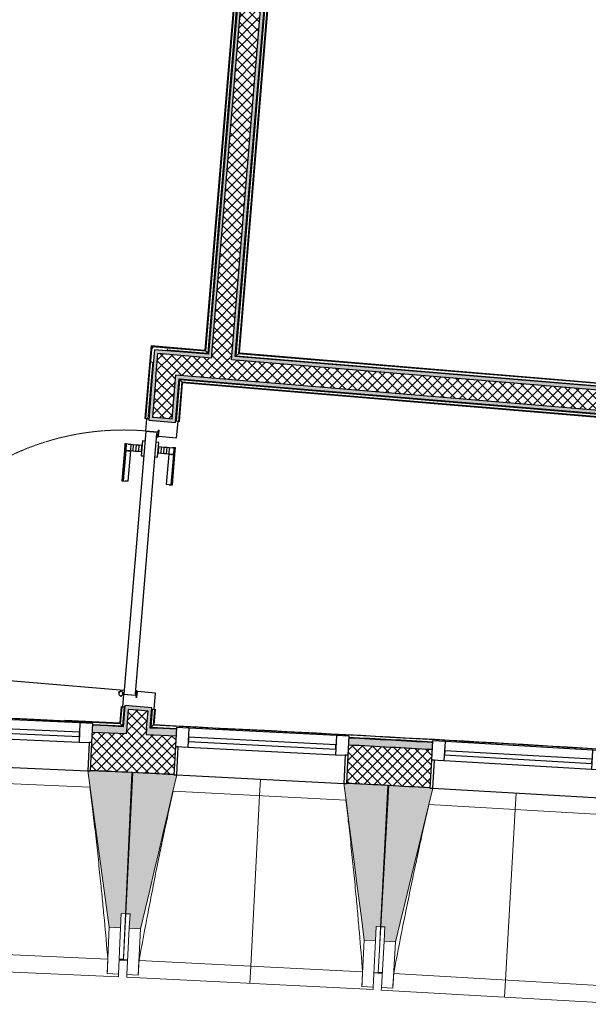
# Model space of a CAD drawing. Header units: millimetres. Extents: x -24070 to 30874, y -36590 to 4541.
# Tile 31 of 94: x -15457 to -13451, y -21488 to -18013. Entities that reach past the tile are written whole.
import ezdxf

# ---------------------------------------------------------------- set-up
doc = ezdxf.new("R2010")
doc.units = ezdxf.units.MM
doc.linetypes.add('Tiret', pattern=[2.5, 1.25, -1.25])
for name, color, linetype, lineweight in [('A-DOOR', 7, 'Continuous', 25), ('A-DOOR-FRAM', 7, 'Continuous', 25), ('A-FLOR-HRAL', 7, 'Continuous', 18), ('A-WALL', 7, 'Continuous', 25), ('A-WALL-PATT', 7, 'Continuous', 25), ('BATIEMENT', 7, 'Continuous', 18), ('BATIMENT', 7, 'Continuous', 25), ('ELEMENTS DETAILS', 7, 'Continuous', 18), ('EQP SPE', 7, 'Continuous', 18), ('FENETRES', 7, 'Continuous', 25), ('GEN', 7, 'Continuous', 18), ('SOLS', 7, 'Continuous', 25)]:
    doc.layers.add(name, color=color, linetype=linetype, lineweight=lineweight)
doc.layers.add('A-GLAZ', color=7, linetype='Continuous', lineweight=25, true_color=0x5c63b1)
pattern_1 = [(45, (0, 0), (-17.67767, 17.67767), []), (135, (0, 0), (-17.67767, -17.67767), [])]

# ---------------------------------------------------------------- blocks, each defined once
blk = doc.blocks.new('PRT_SIMPLE_HUI_58x68x48 - PRT_BOIS_1V_EI30_930x2040x40-552262-2021_015_1111_DCE_1_50_N0 FINI_PLB_GEN')
at = {"layer": 'ELEMENTS DETAILS', "lineweight": 25}
h = blk.add_hatch(color=256, dxfattribs=at)
h.paths.add_polyline_path([(-483.8, -9.7), (-489.6, -8), (-508.5, -8), (-508.5, -11.5), (-502, -11.5), (-502.1, -10.3), (-505.2, -10.3), (-505.2, -9.3), (-488.4, -9.4), (-485.1, -10.6)])
h.paths.add_polyline_path([(-483.8, -9.7), (-485.1, -11.7), (-496.1, -13.2), (-500.5, -13.6), (-500.5, -14.5), (-495.9, -14.5), (-483.8, -12.8), (-483.8, -10.5)])
h = blk.add_hatch(color=256, dxfattribs=at)
h.paths.add_polyline_path([(413.8, -9.7), (413.8, -12.8), (426.2, -14.5), (430.5, -14.1), (430.4, -13.2), (425.9, -13.2), (415.1, -11.7), (414.4, -10.7)])
h.paths.add_polyline_path([(438.5, -8), (418.5, -8), (413.8, -9.7), (415.1, -10.6), (418.7, -9.3), (435.2, -9.3), (435.2, -10.3), (432, -10.5), (432, -11.5), (438.5, -11.5), (438.5, -9)])
at = {"layer": 'A-DOOR'}
for p, q in [((-499.5, -14.5), (-499.5, -54.5)), ((426, -14.5), (-496, -14.5)), ((430.5, -54.5), (430.5, -14.5)), ((-499.5, -54.5), (430.5, -54.5)), ((417, -54.5), (417, -977.5))]:
    blk.add_line(p, q, dxfattribs=at)
at = {"layer": 'A-DOOR-FRAM'}
for p, q in [((-487, 56), (-545, 56)), ((-545, 56), (-545, 47.5)), ((-487, -8), (-487, 56)), ((475, 56), (417, 56)), ((417, 56), (417, -8)), ((475, 47.5), (475, 56)), ((-502, -56), (-502, -11.5)), ((-488.5, -8), (-487, -8)), ((417, -8), (418.5, -8)), ((432, -11.5), (432, -56)), ((-545, -47.5), (-545, -56)), ((-545, -56), (-502, -56)), ((432, -56), (475, -56)), ((475, -56), (475, -47.5))]:
    blk.add_line(p, q, dxfattribs=at)
at = {"layer": 'BATIMENT'}
for p, q in [((-427.1, 55), (-450.6, 55)), ((-450.6, 55), (-450.6, 54.5)), ((-450.6, 54.5), (-450.6, 50.4)), ((-427.1, 54.5), (-450.6, 54.5)), ((-450.6, 50.4), (-450.6, 43.3)), ((-427.1, 50.4), (-450.6, 50.4)), ((-450.6, 34), (-450.6, 43.3)), ((-319.6, 55), (-427.1, 55)), ((-427.1, 55), (-427.1, 54.5)), ((-427.1, 54.5), (-427.1, 55)), ((-427.1, 54.5), (-427.1, 50.4)), ((-319.6, 54.5), (-427.1, 54.5)), ((-427.1, 50.4), (-427.1, 54.5)), ((-427.1, 50.4), (-427.1, 43.3)), ((-319.6, 50.4), (-427.1, 50.4)), ((-427.1, 43.3), (-427.1, 50.4)), ((-427.1, 34), (-427.1, 43.3)), ((-427.1, 43.3), (-427.1, 34)), ((-319.6, 54.5), (-319.6, 55)), ((-319.6, 50.4), (-319.6, 54.5)), ((-319.6, 43.3), (-319.6, 50.4)), ((-319.6, 43.3), (-319.6, 34)), ((-450.6, 25.6), (-450.6, 34)), ((-427.1, 34), (-450.6, 34)), ((-450.6, 15.2), (-450.6, 25.6)), ((-427.1, 25.6), (-450.6, 25.6)), ((-450.6, 4.4), (-450.6, 15.2)), ((-427.1, 15.2), (-450.6, 15.2)), ((-450.6, -4), (-450.6, 4.4)), ((-450.6, 4.4), (-427.1, 4.4)), ((-427.1, 32.8), (-427.1, 34)), ((-319.6, 34), (-427.1, 34)), ((-427.1, 34), (-427.1, 25.6)), ((-427.1, 32.8), (-319.6, 32.8)), ((-427.1, 25.6), (-427.1, 15.2)), ((-427.1, 15.2), (-427.1, 4.4)), ((-427.1, 4.4), (-427.1, -4)), ((-319.6, 34), (-319.6, 32.8)), ((-465.6, -5.5), (-465.6, -14.5)), ((-413.4, -5.5), (-465.6, -5.5)), ((-450.6, -4), (-450.6, -5)), ((-450.6, -5), (-427.1, -5)), ((-427.1, -5), (-427.1, -4)), ((-413.4, -14.5), (-413.4, -5.5)), ((-465.6, -54.5), (-465.6, -63.5)), ((-465.6, -63.5), (-413.4, -63.5)), ((-427.1, -64), (-450.6, -64)), ((-450.6, -64), (-450.6, -65)), ((-450.6, -73.4), (-450.6, -65)), ((-427.1, -65), (-427.1, -64)), ((-427.1, -65), (-427.1, -73.4)), ((-413.4, -63.5), (-413.4, -54.5)), ((-450.6, -84.2), (-450.6, -73.4)), ((-427.1, -73.4), (-450.6, -73.4)), ((-450.6, -94.6), (-450.6, -84.2)), ((-450.6, -84.2), (-427.1, -84.2)), ((-450.6, -103), (-450.6, -94.6)), ((-450.6, -94.6), (-427.1, -94.6)), ((-450.6, -112.3), (-450.6, -103)), ((-450.6, -103), (-427.1, -103)), ((-427.1, -73.4), (-427.1, -84.2)), ((-427.1, -84.2), (-427.1, -94.6)), ((-427.1, -94.6), (-427.1, -103)), ((-427.1, -103), (-427.1, -101.8)), ((-319.6, -101.8), (-427.1, -101.8)), ((-427.1, -112.3), (-427.1, -103)), ((-427.1, -103), (-319.6, -103)), ((-427.1, -103), (-427.1, -112.3)), ((-319.6, -101.8), (-319.6, -103)), ((-319.6, -103), (-319.6, -112.3)), ((-450.6, -112.3), (-450.6, -119.4)), ((-450.6, -119.4), (-450.6, -123.5)), ((-450.6, -119.4), (-427.1, -119.4)), ((-450.6, -123.5), (-450.6, -124)), ((-450.6, -123.5), (-427.1, -123.5)), ((-450.6, -124), (-427.1, -124)), ((-427.1, -112.3), (-427.1, -119.4)), ((-427.1, -119.4), (-427.1, -112.3)), ((-427.1, -119.4), (-427.1, -123.5)), ((-427.1, -119.4), (-319.6, -119.4)), ((-427.1, -123.5), (-427.1, -119.4)), ((-427.1, -123.5), (-427.1, -124)), ((-427.1, -123.5), (-319.6, -123.5)), ((-427.1, -124), (-427.1, -123.5)), ((-427.1, -124), (-319.6, -124)), ((-319.6, -119.4), (-319.6, -112.3)), ((-319.6, -123.5), (-319.6, -119.4)), ((-319.6, -124), (-319.6, -123.5))]:
    blk.add_line(p, q, dxfattribs=at)
at = {"layer": 'BATIMENT', "color": 176, "linetype": 'Tiret', "lineweight": 18, "true_color": 0x000080}
blk.add_arc((428, -54.5), 930, 180, 269.3192, dxfattribs=at)
at = {"layer": 'BATIMENT'}
for radius, start, end in [(9.12, 155.8208, 180), (9.12, 180, 204.1792), (7.5, 360, 180), (7.5, 180, 360), (7.5, 180, 240), (7.5, 135, 165), (9.12, 111.9887, 120), (7.5, 60, 120), (7.5, 270, 0), (9.12, 60, 68.0113), (7.5, 0, 30), (9.12, 0, 24.1792), (9.12, 240, 247.3045)]:
    blk.add_arc((429, -65.5), radius, start, end, dxfattribs=at)
at = {"layer": 'ELEMENTS DETAILS'}
for p, q in [((-488.5, -8), (-508.5, -8)), ((-508.5, -8), (-508.5, -11.5)), ((-508.5, -11.5), (-502, -11.5)), ((-505.2, -10.3), (-505.2, -9.3)), ((-505.2, -9.3), (-488.7, -9.3)), ((-502, -10.3), (-505.2, -10.3)), ((-502, -11.5), (-502, -10.3)), ((-496.1, -13.2), (-500.5, -13.2)), ((-500.5, -13.2), (-500.5, -14.5)), ((-500.5, -14.5), (-496, -14.5)), ((-485.1, -11.7), (-496.1, -13.2)), ((-496, -14.5), (-483.8, -12.8)), ((-488.7, -9.3), (-485.1, -10.6)), ((-483.8, -9.7), (-488.5, -8)), ((-485.1, -10.6), (-485.1, -11.7)), ((-483.8, -12.8), (-483.8, -9.7)), ((418.5, -8), (413.8, -9.7)), ((413.8, -9.7), (413.8, -12.8)), ((413.8, -12.8), (426, -14.5)), ((415.1, -10.6), (418.7, -9.3)), ((415.1, -11.7), (415.1, -10.6)), ((426.1, -13.2), (415.1, -11.7)), ((438.5, -8), (418.5, -8)), ((418.7, -9.3), (435.2, -9.3)), ((426, -14.5), (430.5, -14.5)), ((430.5, -13.2), (426.1, -13.2)), ((430.5, -14.5), (430.5, -13.2)), ((435.2, -10.3), (432, -10.3)), ((432, -10.3), (432, -11.5)), ((432, -11.5), (438.5, -11.5)), ((435.2, -9.3), (435.2, -10.3)), ((438.5, -11.5), (438.5, -8))]:
    blk.add_line(p, q, dxfattribs=at)
at = {"layer": 'EQP SPE'}
for p, q in [((430.5, -54.5), (403.5, -54.5)), ((430.5, -40.5), (430.5, -54.5))]:
    blk.add_line(p, q, dxfattribs=at)
blk = doc.blocks.new('XXX_VIDE FENETRE - 590-389517-2021_015_1111_DCE_1_50_N0 FINI_PLB_GEN')
at = {"layer": 'A-GLAZ'}
for p, q in [((260.1, -120), (-260.1, -120)), ((-260.1, -120), (-260.1, -135)), ((-260.1, -135), (260.1, -135)), ((260.1, -135), (260.1, -120))]:
    blk.add_line(p, q, dxfattribs=at)
at = {"layer": 'FENETRES'}
for p, q in [((-305.1, 0), (-305.1, -100)), ((-295.1, 0), (-305.1, 0)), ((295.1, 0), (-295.1, 0)), ((-295.1, -100), (-295.1, 0)), ((305.1, 0), (295.1, 0)), ((295.1, 0), (295.1, -100)), ((305.1, -100), (305.1, 0)), ((-305.1, -100), (-295.1, -100)), ((-260.1, -100), (-305.1, -100)), ((-305.1, -100), (-305.1, -167.5)), ((-260.1, -167.5), (-260.1, -100)), ((260.1, -100), (-260.1, -100)), ((260.1, -100), (260.1, -167.5)), ((305.1, -100), (260.1, -100)), ((295.1, -100), (305.1, -100)), ((305.1, -167.5), (305.1, -100)), ((-305.1, -167.5), (-260.1, -167.5)), ((-260.1, -167.5), (260.1, -167.5)), ((260.1, -167.5), (305.1, -167.5))]:
    blk.add_line(p, q, dxfattribs=at)
blk = doc.blocks.new('Garde-corps - Garde-corps-505471-2021_015_1111_DCE_1_50_N0 FINI_PLB_GEN')
at = {"layer": 'A-FLOR-HRAL'}
for p, q in [((-14469.5, -15154.8), (-14803.3, -19179.3)), ((-14467.9, -15155), (-14801.8, -19181.1)), ((-14466.1, -15155.1), (-14800.2, -19182.9)), ((-14459, -15155.7), (-14793.7, -19190.6)), ((-14993.5, -19163.5), (-15014.9, -19421.1)), ((-14992, -19165.3), (-15013.3, -19421.3)), ((-14990.4, -19167.2), (-15011.5, -19421.4)), ((-14803.3, -19179.3), (-14993.5, -19163.5)), ((-14801.8, -19181.1), (-14992, -19165.3)), ((-14800.2, -19182.9), (-14990.4, -19167.2)), ((-14990.4, -19167.2), (-14987.7, -19170.5)), ((-14793.7, -19190.6), (-14938.1, -19178.6)), ((-14800.2, -19182.9), (-14793.7, -19190.6)), ((-14987.7, -19220.7), (-15004.4, -19422)), ((-15014.9, -19421.1), (-15013.3, -19421.3)), ((-15011.5, -19421.4), (-15013.3, -19421.3)), ((-15009.9, -19421.6), (-15011.5, -19421.4)), ((-15099.2, -20437.6), (-15103.9, -20494.4)), ((-15097.6, -20437.8), (-15102.4, -20496.1)), ((-15095.8, -20437.9), (-15100.8, -20497.9)), ((-15097.6, -20437.8), (-15099.2, -20437.6)), ((-15097.6, -20437.8), (-15095.8, -20437.9)), ((-15095.8, -20437.9), (-15094.2, -20438.1)), ((-15088.7, -20438.5), (-15094.3, -20505.3)), ((-15103.9, -20494.4), (-15339.8, -20488)), ((-15103.9, -20494.4), (-15297.2, -20485.4)), ((-15094.3, -20505.3), (-15199.4, -20500.4)), ((-15094.3, -20505.3), (-15199.5, -20502.5))]:
    blk.add_line(p, q, dxfattribs=at)
at = {"layer": 'A-FLOR-HRAL', "flags": 128}
blk.add_lwpolyline([(-15100.8, -20497.9), (-15097.6, -20501.6), (-15094.3, -20505.3)], dxfattribs=at)
at = {"layer": 'A-FLOR-HRAL'}
for radius, start, end in [(130446.8, 87.310169, 90.815427), (130448.6, 87.310907, 88.301428)]:
    blk.add_arc((-21222.6, -150801), radius, start, end, dxfattribs=at)
for points, knots in [([(-14993.5, -19163.5), (-14993.5, -19163.5), (-14993.5, -19163.5), (-14993.4, -19163.7), (-14993.3, -19163.8), (-14993.1, -19164), (-14993, -19164.2), (-14992.9, -19164.3), (-14992.7, -19164.4), (-14992.6, -19164.6), (-14992.5, -19164.7), (-14992.4, -19164.8), (-14992.3, -19165), (-14992.2, -19165.1), (-14992.1, -19165.2), (-14992, -19165.3)], [0.1, 0.1, 0.1, 0.1, 0.2, 0.3, 0.4, 0.475, 0.55, 0.6, 0.65, 0.7, 0.75, 0.8, 0.85, 0.9, 1, 1, 1, 1]), ([(-14803.3, -19179.3), (-14803.3, -19179.3), (-14803.3, -19179.3), (-14803.2, -19179.4), (-14803, -19179.6), (-14802.9, -19179.8), (-14802.7, -19179.9), (-14802.6, -19180.1), (-14802.5, -19180.2), (-14802.4, -19180.4), (-14802.3, -19180.5), (-14802.2, -19180.6), (-14802.1, -19180.7), (-14801.9, -19180.9), (-14801.8, -19181), (-14801.8, -19181.1)], [0.1, 0.1, 0.1, 0.1, 0.2, 0.3, 0.4, 0.475, 0.55, 0.6, 0.65, 0.7, 0.75, 0.8, 0.85, 0.9, 1, 1, 1, 1]), ([(-14793.7, -19190.6), (-14793.7, -19190.6), (-14793.6, -19190.7), (-14793.5, -19190.9), (-14793.3, -19191), (-14793.2, -19191.2), (-14793, -19191.4), (-14792.8, -19191.6), (-14792.6, -19191.9), (-14792.4, -19192.2), (-14792.2, -19192.4), (-14791.9, -19192.7), (-14791.5, -19193.2), (-14791.2, -19193.6), (-14790.9, -19193.9)], [0, 0, 0, 0, 0.166667, 0.25, 0.333333, 0.416667, 0.458333, 0.5, 0.583333, 0.666667, 0.708333, 0.75, 0.833333, 1, 1, 1, 1]), ([(-15103.9, -20494.4), (-15103.9, -20494.4), (-15103.9, -20494.4), (-15103.8, -20494.5), (-15103.7, -20494.6), (-15103.6, -20494.7), (-15103.5, -20494.8), (-15103.3, -20495), (-15103.2, -20495.2), (-15103, -20495.4), (-15102.8, -20495.6), (-15102.6, -20495.8), (-15102.5, -20496), (-15102.4, -20496.1)], [0.075, 0.075, 0.075, 0.075, 0.15, 0.2125, 0.275, 0.35, 0.425, 0.5, 0.6, 0.7, 0.775, 0.85, 1, 1, 1, 1]), ([(-15094.3, -20505.3), (-15094.3, -20505.3), (-15094.3, -20505.4), (-15094.2, -20505.4), (-15094.2, -20505.5), (-15094.1, -20505.6), (-15094, -20505.7), (-15093.9, -20505.8), (-15093.8, -20505.9), (-15093.7, -20506), (-15093.6, -20506.1), (-15093.5, -20506.2), (-15093.4, -20506.3), (-15093.3, -20506.4), (-15093.2, -20506.6), (-15093.1, -20506.7), (-15093, -20506.8), (-15092.8, -20507), (-15092.5, -20507.4), (-15092.1, -20507.9), (-15091.7, -20508.3), (-15091.5, -20508.5)], [0, 0, 0, 0, 0.071429, 0.107143, 0.142857, 0.214286, 0.25, 0.285714, 0.321429, 0.357143, 0.392857, 0.428571, 0.464286, 0.5, 0.535714, 0.571429, 0.607143, 0.642857, 0.714286, 0.857143, 1, 1, 1, 1])]:
    blk.add_open_spline(points, degree=3, knots=knots, dxfattribs=at)
blk = doc.blocks.new('Garde-corps - Garde-corps-505703-2021_015_1111_DCE_1_50_N0 FINI_PLB_GEN')
at = {"layer": 'A-FLOR-HRAL'}
for p, q in [((-14693, -19199), (-14358.4, -15164)), ((-14685.3, -19192.5), (-14351.3, -15164.6)), ((-14683.5, -19190.9), (-14349.5, -15164.8)), ((-14681.7, -19189.4), (-14347.9, -15164.9)), ((-14685.3, -19192.5), (-14693, -19199)), ((-11497, -19464.1), (-14693, -19199)), ((-11496.4, -19457), (-14685.3, -19192.5)), ((-11496.3, -19455.2), (-14683.5, -19190.9)), ((-11496.1, -19453.6), (-14681.7, -19189.4))]:
    blk.add_line(p, q, dxfattribs=at)
for points, knots in [([(-14693, -19199), (-14693, -19199), (-14693.1, -19199), (-14693.3, -19199.2), (-14693.5, -19199.3), (-14693.7, -19199.5), (-14693.8, -19199.7), (-14694, -19199.8), (-14694.3, -19200), (-14694.6, -19200.3), (-14694.8, -19200.5), (-14695.1, -19200.7), (-14695.6, -19201.1), (-14696, -19201.5), (-14696.3, -19201.7)], [0, 0, 0, 0, 0.166667, 0.25, 0.333333, 0.416667, 0.458333, 0.5, 0.583333, 0.666667, 0.708333, 0.75, 0.833333, 1, 1, 1, 1]), ([(-14681.7, -19189.4), (-14681.7, -19189.4), (-14681.7, -19189.4), (-14681.8, -19189.5), (-14682, -19189.6), (-14682.2, -19189.8), (-14682.3, -19189.9), (-14682.5, -19190.1), (-14682.6, -19190.2), (-14682.8, -19190.3), (-14682.9, -19190.4), (-14683, -19190.5), (-14683.1, -19190.6), (-14683.3, -19190.7), (-14683.4, -19190.8), (-14683.5, -19190.9)], [0.1, 0.1, 0.1, 0.1, 0.2, 0.3, 0.4, 0.475, 0.55, 0.6, 0.65, 0.7, 0.75, 0.8, 0.85, 0.9, 1, 1, 1, 1])]:
    blk.add_open_spline(points, degree=3, knots=knots, dxfattribs=at)
blk = doc.blocks.new('Garde-corps - Garde-corps-507164-2021_015_1111_DCE_1_50_N0 FINI_PLB_GEN')
at = {"layer": 'A-FLOR-HRAL'}
for p, q in [((-14903.8, -19430.4), (-14891.6, -19283.8)), ((-14891.6, -19283.8), (-11505.3, -19564.7)), ((-14885.1, -19291.5), (-14891.6, -19283.8)), ((-14896.7, -19430.9), (-14885.1, -19291.5)), ((-14894.9, -19431.1), (-14883.5, -19293.4)), ((-14893.3, -19431.2), (-14882, -19295.2)), ((-14885.1, -19291.5), (-11505.9, -19571.8)), ((-14883.5, -19293.4), (-11506.1, -19573.5)), ((-14882, -19295.2), (-11506.2, -19575.2)), ((-14896.7, -19430.9), (-14898.3, -19430.8)), ((-14894.9, -19431.1), (-14896.7, -19430.9)), ((-14894.9, -19431.1), (-14893.3, -19431.2)), ((-11506.2, -19575.2), (-11506.1, -19573.5)), ((-11505.9, -19571.8), (-11506.1, -19573.5)), ((-11505.8, -19570.2), (-11505.9, -19571.8))]:
    blk.add_line(p, q, dxfattribs=at)
for points, knots in [([(-14891.6, -19283.8), (-14891.6, -19283.8), (-14891.7, -19283.8), (-14891.8, -19283.6), (-14892, -19283.4), (-14892.2, -19283.2), (-14892.3, -19283), (-14892.5, -19282.9), (-14892.7, -19282.6), (-14892.9, -19282.3), (-14893.2, -19282), (-14893.4, -19281.8), (-14893.8, -19281.3), (-14894.1, -19280.9), (-14894.4, -19280.6)], [0, 0, 0, 0, 0.166667, 0.25, 0.333333, 0.416667, 0.458333, 0.5, 0.583333, 0.666667, 0.708333, 0.75, 0.833333, 1, 1, 1, 1]), ([(-14882, -19295.2), (-14882, -19295.2), (-14882.1, -19295.2), (-14882.2, -19295), (-14882.3, -19294.9), (-14882.4, -19294.7), (-14882.6, -19294.5), (-14882.7, -19294.4), (-14882.8, -19294.2), (-14882.9, -19294.1), (-14883, -19294), (-14883.2, -19293.9), (-14883.3, -19293.7), (-14883.4, -19293.6), (-14883.5, -19293.5), (-14883.5, -19293.4)], [0.1, 0.1, 0.1, 0.1, 0.2, 0.3, 0.4, 0.475, 0.55, 0.6, 0.65, 0.7, 0.75, 0.8, 0.85, 0.9, 1, 1, 1, 1])]:
    blk.add_open_spline(points, degree=3, knots=knots, dxfattribs=at)
blk = doc.blocks.new('Garde-corps - Garde-corps-508221-2021_015_1111_DCE_1_50_N0 FINI_PLB_GEN')
at = {"layer": 'A-FLOR-HRAL'}
for p, q in [((-14993.3, -20510.1), (-14988.1, -20446.9)), ((-14985.6, -20503.4), (-14981, -20447.5)), ((-14983.7, -20501.7), (-14979.3, -20447.6)), ((-14982.6, -20447.3), (-14981, -20447.5)), ((-14982, -20500.1), (-14977.6, -20447.7)), ((-14981, -20447.5), (-14979.3, -20447.6)), ((-14977.6, -20447.7), (-14979.3, -20447.6)), ((-14701.2, -20518.4), (-14982, -20500.1)), ((-14904.4, -20515.9), (-14993.3, -20510.1)), ((-14904.3, -20514.4), (-14993.3, -20510.1)), ((-14163.2, -20553.4), (-14224.3, -20549.4)), ((-14000.5, -20564.4), (-14005.1, -20564.1))]:
    blk.add_line(p, q, dxfattribs=at)
at = {"layer": 'A-FLOR-HRAL', "flags": 128}
for points in [[(-14982, -20500.2), (-14982.1, -20500.2), (-14982.2, -20500.4), (-14982.4, -20500.5), (-14982.6, -20500.7), (-14982.9, -20500.9), (-14983.1, -20501.1), (-14983.3, -20501.3), (-14983.5, -20501.5), (-14983.7, -20501.7)], [(-14993.3, -20510.1), (-14993.5, -20510.2), (-14993.8, -20510.5), (-14994.2, -20510.9), (-14994.8, -20511.4), (-14995.4, -20511.9), (-14996, -20512.4), (-14996.6, -20513)], [(-14985.6, -20503.4), (-14989.5, -20506.7), (-14993.3, -20510.1)]]:
    blk.add_lwpolyline(points, dxfattribs=at)
at = {"layer": 'A-FLOR-HRAL'}
for radius, start, end in [(130448.6, 85.791063, 87.258723), (130446.8, 85.301593, 87.259515), (130439.7, 86.825999, 86.955563)]:
    blk.add_arc((-21222.6, -150801), radius, start, end, dxfattribs=at)
blk = doc.blocks.new('1010_PROTECTION  D_ANGLE - 1010_PROTECTION  D_ANGLE-534363-2021_015_1111_DCE_1_50_N0 FINI_PLB_GEN')
at = {"layer": 'EQP SPE'}
for p, q in [((-10, 40), (-10, 0)), ((0, 0), (0, 40)), ((40, 0), (0, 0)), ((0, -10), (40, -10))]:
    blk.add_line(p, q, dxfattribs=at)
for centre, radius, start, end in [((-5, 40), 5, 360, 180), ((0, 0), 10, 180, 270), ((40, -5), 5, 270, 90)]:
    blk.add_arc(centre, radius, start, end, dxfattribs=at)
blk = doc.blocks.new('B02_ARC_rvt-1-2021_015_1111_DCE_1_50_N0 FINI_PLB_GEN')
at = {"layer": 'A-WALL-PATT', "lineweight": 18}
h = blk.add_hatch(dxfattribs=at)
h.set_pattern_fill('FP_1', color=256, style=0, pattern_type=2)
h.set_pattern_definition(pattern_1)
h.paths.add_polyline_path([(-14709.8, -19213.1), (-14311.6, -14412.9), (-14381.6, -14409.3), (-14779.5, -19207.4), (-14743.9, -19210.3)])
at = {"layer": 'A-WALL-PATT', "true_color": 0xdadada}
blk.add_hatch(color=254, dxfattribs=at).paths.add_polyline_path([(-14778.5, -19194.9), (-14383.6, -14434.3), (-14396.1, -14433.9), (-14790.9, -19193.9)])
at = {"layer": 'A-WALL-PATT', "lineweight": 5, "true_color": 0xdadada}
blk.add_hatch(color=254, dxfattribs=at).paths.add_polyline_path([(-14696.3, -19201.7), (-14301.2, -14438.5), (-14313.7, -14438.1), (-14664.7, -18670.5), (-14708.7, -19200.7)])
h = blk.add_hatch(color=254, dxfattribs=at)
h.paths.add_polyline_path([(-7702.7, -19794.3), (-7701.4, -19781.9), (-9247.1, -19653.7), (-9251.1, -19701), (-9238.6, -19702), (-9235.7, -19667.2), (-7709.9, -19793.7)])
h.paths.add_polyline_path([(-10258.3, -19617.5), (-10254.4, -19570.1), (-10328.3, -19564), (-10329.6, -19576.4), (-10267.9, -19581.6), (-10270.8, -19616.4), (-10267.9, -19616.7)])
h.paths.add_polyline_path([(-10476.8, -19599.3), (-10474, -19564.5), (-10399.3, -19570.7), (-10398.1, -19558.2), (-10485.4, -19551), (-10489.3, -19598.3), (-10479.7, -19599.1)])
h.paths.add_polyline_path([(-11496.5, -19514.8), (-11492.6, -19467.4), (-14708.7, -19200.7), (-14709.8, -19213.1), (-11506.1, -19478.9), (-11509, -19513.7), (-11500.5, -19514.4)])
h.paths.add_polyline_path([(-14779.5, -19207.4), (-14778.5, -19194.9), (-14981.2, -19178.1), (-14982.2, -19190.5), (-14790.9, -19206.4)])
at = {"layer": 'A-WALL-PATT', "true_color": 0xdadada}
h = blk.add_hatch(color=254, dxfattribs=at)
h.paths.add_polyline_path([(-15079, -20509.1), (-15073.9, -20447.6), (-15039.1, -20450.5), (-15038, -20438.1), (-15085.4, -20434.1), (-15091.5, -20508.5), (-15085.3, -20508.8)])
h.paths.add_polyline_path([(-14954.5, -19430.8), (-14953.5, -19418.4), (-14988.3, -19415.5), (-14969.8, -19191.6), (-14982.2, -19190.5), (-15001.8, -19426.9), (-14976.6, -19429)])
at = {"layer": 'A-WALL-PATT', "lineweight": 18}
h = blk.add_hatch(dxfattribs=at)
h.set_pattern_fill('FP_1', color=256, style=0, pattern_type=2)
h.set_pattern_definition(pattern_1)
h.paths.add_polyline_path([(-7697.4, -19865), (-7690.2, -19795.4), (-9235.7, -19667.2), (-9241.5, -19736.9), (-7702.7, -19864.6)])
h.paths.add_polyline_path([(-10273.6, -19651.3), (-10267.9, -19581.6), (-10474, -19564.5), (-10479.7, -19634.2), (-10329.6, -19646.7)])
h.paths.add_polyline_path([(-11511.9, -19548.6), (-11506.1, -19478.9), (-14969.8, -19191.6), (-14975.6, -19261.3), (-11678.5, -19534.8)])
h = blk.add_hatch(dxfattribs=at)
h.set_pattern_fill('FP_1', color=256, style=0, pattern_type=2)
h.set_pattern_definition(pattern_1)
h.paths.add_polyline_path([(-15011.1, -20537.3), (-15004.2, -20453.4), (-15073.9, -20447.6), (-15081.1, -20534), (-15039.1, -20536)])
h.paths.add_polyline_path([(-14918.6, -19421.3), (-14905.8, -19267.1), (-14975.6, -19261.3), (-14988.3, -19415.5), (-14953.5, -19418.4)])
at = {"layer": 'A-WALL-PATT', "lineweight": 5, "true_color": 0xdadada}
h = blk.add_hatch(color=254, dxfattribs=at)
h.paths.add_polyline_path([(-14996.6, -20513), (-14990.7, -20442), (-15038, -20438.1), (-15039.1, -20450.5), (-15004.2, -20453.4), (-15009.1, -20512.4), (-14999.3, -20512.8)])
h.paths.add_polyline_path([(-14907.2, -19434.7), (-14894.4, -19280.6), (-14906.8, -19279.6), (-14918.6, -19421.3), (-14953.5, -19418.4), (-14954.5, -19430.8), (-14918.6, -19433.8)])
at = {"layer": 'A-WALL-PATT', "true_color": 0xdadada}
h = blk.add_hatch(color=254, dxfattribs=at)
h.paths.add_polyline_path([(-7711.2, -19876.4), (-7709.9, -19864), (-9241.5, -19736.9), (-9238.6, -19702), (-9251.1, -19701), (-9255, -19748.4), (-7846.7, -19865.2)])
h.paths.add_polyline_path([(-10262.2, -19664.8), (-10258.3, -19617.5), (-10270.8, -19616.4), (-10273.6, -19651.3), (-10479.7, -19634.2), (-10476.8, -19599.3), (-10489.3, -19598.3), (-10493.2, -19645.6), (-10273.5, -19663.9)])
h.paths.add_polyline_path([(-11500.5, -19562.1), (-11496.5, -19514.8), (-11509, -19513.7), (-11511.9, -19548.6), (-14905.8, -19267.1), (-14906.8, -19279.6), (-11511.9, -19561.2)])
at = {"layer": 'A-WALL-PATT', "lineweight": 18}
h = blk.add_hatch(dxfattribs=at)
h.set_pattern_fill('FP_1', color=256, style=0, pattern_type=2)
h.set_pattern_definition(pattern_1)
h.paths.add_polyline_path([(-10551.5, -20962.1), (-10540.5, -20827.5), (-10685.4, -20815.7), (-10696, -20950.3), (-10581.3, -20959.6)])
h.paths.add_polyline_path([(-11304.3, -20902.4), (-11293.7, -20767.8), (-11584.2, -20746), (-11593.8, -20880.6), (-11304.4, -20902.4)])
h.paths.add_polyline_path([(-12202.5, -20836.9), (-12192.8, -20702.3), (-12488.6, -20682.1), (-12497.4, -20816.8), (-12202.6, -20836.9)])
h.paths.add_polyline_path([(-13106.3, -20777.4), (-13097.6, -20642.7), (-13392.8, -20624.6), (-13400.6, -20759.3), (-13106.3, -20777.4)])
h.paths.add_polyline_path([(-14009.7, -20724.1), (-14002, -20589.4), (-14296.3, -20573.4), (-14303.1, -20708.2), (-14009.8, -20724.1)])
h.paths.add_polyline_path([(-14912.6, -20677.2), (-14905.7, -20542.4), (-15200.6, -20528.4), (-15206.6, -20663.3), (-14912.6, -20677.2)])
h.paths.add_polyline_path([(-15816.2, -20636.5), (-15810.3, -20501.7), (-16105.3, -20489.7), (-16110.3, -20624.6), (-15816.2, -20636.5)])
h.paths.add_polyline_path([(-16720.1, -20602.1), (-16715.1, -20467.2), (-17010.2, -20457.4), (-17014.2, -20592.3), (-16720.1, -20602.1)])
h.paths.add_polyline_path([(-17624.1, -20574), (-17620.1, -20439.1), (-17915.3, -20431.4), (-17918.4, -20566.2), (-17624.2, -20574)])
h.paths.add_polyline_path([(-18528.4, -20552.2), (-18525.3, -20417.2), (-18820.5, -20411.4), (-18822.7, -20546.4), (-18528.4, -20552.2)])
h.paths.add_polyline_path([(-23111.5, -20538), (-23051.9, -20537.1), (-23053.9, -20402.2), (-23113.6, -20403), (-23113.2, -20431.4)])
h.paths.add_polyline_path([(-19432.8, -20536.6), (-19431.2, -20401.6), (-19725, -20397.9), (-19726.2, -20532.9), (-19432.8, -20536.6)])
h.paths.add_polyline_path([(-22441.8, -20530), (-22146.8, -20527.6), (-22147.6, -20392.6), (-22443.3, -20395), (-22442.9, -20431.5)])
h.paths.add_polyline_path([(-20336.4, -20527.3), (-20335.5, -20392.3), (-20632, -20390.6), (-20631.4, -20525.6), (-20336.4, -20527.3)])
h.paths.add_polyline_path([(-21536.6, -20524.7), (-21241.6, -20524.3), (-21242.4, -20389.3), (-21537.2, -20389.7), (-21537, -20431.4)])
at = {"layer": 'A-WALL-PATT', "lineweight": 5, "true_color": 0xdadada}
h = blk.add_hatch(color=254, dxfattribs=at)
h.paths.add_polyline_path([(-10540.5, -20827.5), (-10538.4, -20802.6), (-10683.4, -20790.8), (-10685.4, -20815.7), (-10610.9, -20821.8)])
h.paths.add_polyline_path([(-11293.7, -20767.8), (-11291.7, -20742.9), (-11582.4, -20721), (-11584.2, -20746), (-11296.5, -20767.6)])
h.paths.add_polyline_path([(-12192.8, -20702.3), (-12191, -20677.4), (-12487, -20657.1), (-12488.6, -20682.1), (-12195.4, -20702.1)])
h.paths.add_polyline_path([(-13097.6, -20642.7), (-13095.9, -20617.7), (-13391.3, -20599.6), (-13392.8, -20624.6), (-13099.9, -20642.5)])
h.paths.add_polyline_path([(-14002, -20589.4), (-14000.5, -20564.4), (-14295, -20548.4), (-14296.3, -20573.4), (-14004, -20589.2)])
h.paths.add_polyline_path([(-14905.7, -20542.4), (-14904.4, -20517.4), (-15009.1, -20512.7), (-15011.1, -20537.3), (-14907.5, -20542.3)])
h.paths.add_polyline_path([(-15081.1, -20534), (-15079, -20509.1), (-15199.5, -20503.4), (-15200.6, -20528.4), (-15085.3, -20533.8)])
h.paths.add_polyline_path([(-15810.3, -20501.7), (-15809.2, -20476.7), (-16104.4, -20464.8), (-16105.3, -20489.7), (-15811.8, -20501.6)])
h.paths.add_polyline_path([(-16715.1, -20467.2), (-16714.1, -20442.2), (-17009.4, -20432.4), (-17010.2, -20457.4), (-16716.4, -20467.2)])
h.paths.add_polyline_path([(-17620.1, -20439.1), (-17619.4, -20414.1), (-17914.7, -20406.3), (-17915.3, -20431.2), (-17621.2, -20439)])
h.paths.add_polyline_path([(-18525.3, -20417.2), (-18525.3, -20392.2), (-18820.1, -20386.4), (-18820, -20411.4), (-18526.1, -20417.2)])
h.paths.add_polyline_path([(-23088.6, -20402.7), (-23053.5, -20402.2), (-23053.9, -20377.2), (-23089, -20377.7)])
h.paths.add_polyline_path([(-19430.6, -20401.6), (-19430.6, -20376.6), (-19724.8, -20372.9), (-19724.7, -20397.9), (-19431.2, -20401.6)])
h.paths.add_polyline_path([(-22443.3, -20395), (-22147.4, -20392.6), (-22147.6, -20367.6), (-22443.6, -20370)])
h.paths.add_polyline_path([(-20335.2, -20392.3), (-20335.5, -20367.3), (-20632.1, -20365.6), (-20631.9, -20390.6), (-20335.5, -20392.3)])
h.paths.add_polyline_path([(-21537.2, -20389.7), (-21242.2, -20389.3), (-21242.4, -20364.3), (-21537.3, -20364.7)])
at = {"layer": 'A-WALL'}
for p, q in [((-14778.5, -19194.9), (-14383.6, -14434.3)), ((-14708.7, -19200.7), (-14313.7, -14437.8)), ((-14975.6, -19261.3), (-14969.8, -19191.6)), ((-14779.5, -19207.4), (-14969.8, -19191.6)), ((-14779.5, -19207.4), (-14778.5, -19194.9)), ((-14709.8, -19213.1), (-14708.7, -19200.7)), ((-11506.1, -19478.9), (-14709.8, -19213.1)), ((-14976.6, -19273.8), (-14988.3, -19415.5)), ((-14976.6, -19273.8), (-14975.6, -19261.3)), ((-14918.6, -19421.3), (-14906.8, -19279.6)), ((-14906.8, -19279.6), (-14905.8, -19267.1)), ((-14905.8, -19267.1), (-11511.9, -19548.6)), ((-14988.3, -19415.5), (-14953.5, -19418.4)), ((-14953.5, -19418.4), (-14918.6, -19421.3)), ((-15073.9, -20447.6), (-15079, -20509.1)), ((-15039.1, -20450.5), (-15073.9, -20447.6)), ((-15004.2, -20453.4), (-15039.1, -20450.5)), ((-15009.1, -20512.4), (-15004.2, -20453.4)), ((-15081.1, -20534), (-15200.6, -20528.4)), ((-15079, -20509.1), (-15081.1, -20534)), ((-15009.1, -20512.4), (-15011.1, -20537.3)), ((-14905.7, -20542.4), (-15011.1, -20537.3))]:
    blk.add_line(p, q, dxfattribs=at)
blk.add_arc((-21222.6, -150801), 130411.7, 86.826028, 86.955535, dxfattribs=at)
at = {"layer": 'BATIEMENT', "lineweight": 25}
for p, q in [((-14456, -15155.9), (-14790.9, -19193.9)), ((-14696.3, -19201.7), (-14361.4, -15163.8)), ((-14981.2, -19178.1), (-14982.2, -19190.5)), ((-14790.9, -19193.9), (-14981.2, -19178.1)), ((-14982.2, -19190.5), (-14989, -19272.8)), ((-11492.6, -19467.4), (-14696.3, -19201.7)), ((-14989, -19272.8), (-15001.8, -19426.9)), ((-14907.2, -19434.7), (-14894.4, -19280.6)), ((-14894.4, -19280.6), (-11500.5, -19562.1)), ((-15001.8, -19426.9), (-14907.2, -19434.7)), ((-15085.4, -20434.1), (-15091.5, -20508.5)), ((-14990.7, -20442), (-15085.4, -20434.1)), ((-14996.6, -20513), (-14990.7, -20442))]:
    blk.add_line(p, q, dxfattribs=at)
at = {"layer": 'BATIEMENT', "lineweight": 25, "flags": 128}
for points in [[(-15091.5, -20508.5), (-15145.5, -20505.9), (-15199.5, -20503.4)], [(-14904.4, -20517.4), (-14950.5, -20515.2), (-14996.6, -20513)]]:
    blk.add_lwpolyline(points, dxfattribs=at)
at = {"layer": 'BATIEMENT', "lineweight": 25}
for radius, start, end in [(130436.7, 86.826002, 86.955561), (130276.7, 87.223762, 87.353211), (130276.7, 86.826166, 86.955396)]:
    blk.add_arc((-21222.6, -150801), radius, start, end, dxfattribs=at)
at = {"layer": 'SOLS'}
for p, q in [((-14973.3, -19482.8), (-14972.1, -19482.9)), ((-14972.2, -19469.3), (-14972.1, -19467.8)), ((-14970.8, -19483), (-14968.8, -19483.2)), ((-15049.3, -20398.6), (-15049.2, -20397.1)), ((-15046.8, -20383.8), (-15048.1, -20383.7)), ((-15043.5, -20384.1), (-15045.5, -20383.9)), ((-15061.9, -20671.8), (-15057.4, -20672)), ((-14158.6, -20718.1), (-14154.5, -20718.3))]:
    blk.add_line(p, q, dxfattribs=at)
at = {"layer": 'BATIEMENT', "lineweight": 18}
for name in ['Garde-corps - Garde-corps-505471-2021_015_1111_DCE_1_50_N0 FINI_PLB_GEN', 'Garde-corps - Garde-corps-505703-2021_015_1111_DCE_1_50_N0 FINI_PLB_GEN', 'Garde-corps - Garde-corps-507164-2021_015_1111_DCE_1_50_N0 FINI_PLB_GEN', 'Garde-corps - Garde-corps-508221-2021_015_1111_DCE_1_50_N0 FINI_PLB_GEN']:
    blk.add_blockref(name, (0, 0), dxfattribs=at)
at = {"layer": 'BATIMENT', "lineweight": 18, "rotation": 265.2586130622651}
blk.add_blockref('PRT_SIMPLE_HUI_58x68x48 - PRT_BOIS_1V_EI30_930x2040x40-552262-2021_015_1111_DCE_1_50_N0 FINI_PLB_GEN', (-14999.2, -19969.3), dxfattribs=at)
at = {"layer": 'EQP SPE', "lineweight": 18, "rotation": 265.2586130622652}
blk.add_blockref('1010_PROTECTION  D_ANGLE - 1010_PROTECTION  D_ANGLE-534363-2021_015_1111_DCE_1_50_N0 FINI_PLB_GEN', (-14981.2, -19178.1), dxfattribs=at)
at = {"layer": 'FENETRES', "lineweight": 18}
for p, rotation in [((-15511.4, -20651), 177.4871597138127), ((-14607.9, -20693.8), 177.0898907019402), ((-13705.2, -20742.9), 176.6926216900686)]:
    blk.add_blockref('XXX_VIDE FENETRE - 590-389517-2021_015_1111_DCE_1_50_N0 FINI_PLB_GEN', p, dxfattribs=dict(at, rotation=rotation))
blk = doc.blocks.new('20_MUR PREFA_01 - MODULE_01 B-3165811-2021_015_1111_DCE_1_50_N0 FINI_PLB_GEN')
at = {"layer": 'GEN'}
for p, q in [((0, 722.1), (0, 661.4)), ((0, 661.4), (0, 58.5)), ((0, 0.7), (0, 58.5))]:
    blk.add_line(p, q, dxfattribs=at)
blk = doc.blocks.new('B02_DC_STR_rvt-1-2021_015_1111_DCE_1_50_N0 FINI_PLB_GEN')
at = {"layer": 'BATIMENT', "lineweight": 5, "true_color": 0x787878}
for points in [[(-15100.9, -21217.7), (-15098.7, -21167.7), (-15083.7, -21168.4), (-15061.8, -20670.1), (-15206.6, -20663.7), (-15207.2, -20664.4), (-15216.5, -20664.4), (-15140.8, -21215.9)], [(-15030.2, -21221.2), (-14902.7, -20678.9), (-14912.6, -20678.4), (-14912.6, -20677.7), (-15057.3, -20670.3), (-15082.6, -21168.5), (-15067.6, -21169.2), (-15070.2, -21219.2), (-15067.6, -21219.3)], [(-14201.3, -21263.3), (-14198.8, -21213.4), (-14183.8, -21214.2), (-14158.5, -20716), (-14303.2, -20708.7), (-14303.2, -20709.3), (-14313.1, -20709.3), (-14241.2, -21261.3), (-14233, -21261.7)], [(-14131.2, -21267.3), (-13999.9, -20725.9), (-14009.8, -20725.3), (-14009.8, -20724.6), (-14154.4, -20716.2), (-14183.2, -21214.2), (-14168.2, -21215.1), (-14171.1, -21265), (-14168.2, -21265.2)]]:
    blk.add_hatch(color=8, dxfattribs=at).paths.add_polyline_path(points)
at = {"layer": 'BATIEMENT'}
for p, q in [((-15061.8, -20670.1), (-15206.7, -20663.7)), ((-15083.7, -21168.4), (-15061.8, -20670.1)), ((-15057.3, -20670.3), (-15082.6, -21168.5)), ((-14912.6, -20677.7), (-15057.3, -20670.3)), ((-14158.5, -20716), (-14303.2, -20708.6)), ((-14183.8, -21214.2), (-14158.5, -20716)), ((-14154.4, -20716.2), (-14183.2, -21214.2)), ((-14009.8, -20724.6), (-14154.4, -20716.2)), ((-15100.9, -21217.7), (-15098.7, -21167.7)), ((-15098.7, -21167.7), (-15083.7, -21168.4)), ((-15082.6, -21168.5), (-15067.6, -21169.2)), ((-15067.6, -21169.2), (-15070.2, -21219.2)), ((-15140.8, -21215.9), (-15100.9, -21217.7)), ((-15070.2, -21219.2), (-15030.2, -21221.2)), ((-14201.3, -21263.3), (-14198.8, -21213.4)), ((-14198.8, -21213.4), (-14183.8, -21214.2)), ((-14183.2, -21214.2), (-14168.2, -21215.1)), ((-14168.2, -21215.1), (-14171.1, -21265)), ((-14241.2, -21261.3), (-14201.3, -21263.3)), ((-14171.1, -21265), (-14131.2, -21267.3))]:
    blk.add_line(p, q, dxfattribs=at)
at = {"layer": 'BATIEMENT', "flags": 128}
for points in [[(-15216.7, -20663.3), (-15207.2, -20732.4), (-15197.7, -20801.5), (-15188.2, -20870.5), (-15178.8, -20939.6), (-15169.3, -21008.7), (-15159.8, -21077.8), (-15150.3, -21146.9), (-15140.8, -21215.9)], [(-15030.2, -21221.2), (-15014.3, -21153.3), (-14998.3, -21085.4), (-14982.3, -21017.6), (-14966.4, -20949.7), (-14950.4, -20881.8), (-14934.4, -20813.9), (-14918.5, -20746.1), (-14902.5, -20678.2)], [(-14313.3, -20708.1), (-14304.3, -20777.3), (-14295.3, -20846.4), (-14286.3, -20915.6), (-14277.3, -20984.7), (-14268.3, -21053.9), (-14259.3, -21123), (-14250.2, -21192.2), (-14241.2, -21261.3)], [(-14131.2, -21267.3), (-14114.7, -21199.5), (-14098.3, -21131.8), (-14081.9, -21064), (-14065.4, -20996.2), (-14049, -20928.5), (-14032.6, -20860.7), (-14016.1, -20792.9), (-13999.7, -20725.2)]]:
    blk.add_lwpolyline(points, dxfattribs=at)
at = {"layer": 'BATIMENT', "lineweight": 18}
for p, q in [((-15209, -20722.2), (-15818.9, -20695.4)), ((-14306, -20767.1), (-14915.7, -20736.1)), ((-13403.8, -20818.2), (-14013.3, -20783)), ((-15090.8, -21330.4), (-15082.6, -21168.5)), ((-15083.7, -21168.4), (-15090.5, -21323.3)), ((-15140.8, -21215.9), (-15148, -21380)), ((-15100.9, -21217.7), (-15108.1, -21381.7)), ((-15078.5, -21383.2), (-15070.2, -21219.2)), ((-15038.6, -21385.2), (-15030.2, -21221.2)), ((-14192.6, -21376), (-14183.2, -21214.2)), ((-14183.8, -21214.2), (-14188, -21297.3)), ((-14241.2, -21261.3), (-14249.6, -21425.3)), ((-14201.3, -21263.3), (-14209.6, -21427.3)), ((-14180.6, -21428.9), (-14171.1, -21265)), ((-15934.8, -21293.8), (-15146, -21328.5)), ((-14140.7, -21431.2), (-14131.2, -21267.3)), ((-15105.9, -21331.8), (-15091, -21332.4)), ((-15091, -21332.5), (-15090.9, -21331.5)), ((-15091, -21332.5), (-15076, -21333.2)), ((-15035.7, -21333.7), (-14247.2, -21373.8)), ((-15977.6, -21352.6), (-15108.5, -21390.8)), ((-15148, -21380), (-15148.1, -21379.7)), ((-15108.1, -21381.7), (-15148, -21380)), ((-15108.1, -21381.7), (-15108.5, -21390.8)), ((-15079, -21392.2), (-15078.5, -21383.2)), ((-15079, -21392.2), (-14210.1, -21436.4)), ((-15038.6, -21385.2), (-15078.5, -21383.2)), ((-15038.5, -21384.9), (-15038.6, -21385.2)), ((-14207.1, -21377.4), (-14192.7, -21378.1)), ((-14192.7, -21378.1), (-14192.6, -21377.1)), ((-14192.7, -21378.1), (-14177.7, -21379)), ((-14137.4, -21379.8), (-13349.2, -21425.3)), ((-14249.6, -21425.3), (-14249.6, -21425)), ((-14209.6, -21427.3), (-14249.6, -21425.3)), ((-14209.6, -21427.3), (-14210.1, -21436.4)), ((-14181.1, -21438), (-14180.6, -21428.9)), ((-14181.1, -21438), (-13312.6, -21488.1)), ((-14140.7, -21431.2), (-14180.6, -21428.9)), ((-14140.6, -21431), (-14140.7, -21431.2))]:
    blk.add_line(p, q, dxfattribs=at)
at = {"layer": 'BATIMENT', "lineweight": 18, "flags": 128}
for points in [[(-15148.1, -21379.7), (-15147.6, -21369.5), (-15147.2, -21359.2), (-15146.8, -21349), (-15146.4, -21338.7), (-15146, -21328.5)], [(-15035.7, -21333.7), (-15036.3, -21343.9), (-15036.8, -21354.2), (-15037.4, -21364.4), (-15038, -21374.7), (-15038.5, -21384.9)], [(-14249.6, -21425), (-14249.1, -21414.8), (-14248.6, -21404.5), (-14248.2, -21394.3), (-14247.7, -21384), (-14247.2, -21373.8)], [(-14137.4, -21379.8), (-14138.1, -21390), (-14138.7, -21400.2), (-14139.3, -21410.5), (-14140, -21420.7), (-14140.6, -21431)]]:
    blk.add_lwpolyline(points, dxfattribs=at)
at = {"layer": 'BATIMENT', "lineweight": 18}
for points, knots in [([(-15146, -21328.5), (-15149.9, -21282.7), (-15156, -21214), (-15164.7, -21122.5), (-15172.1, -21048.1), (-15180.4, -20968.1), (-15189.9, -20882.3), (-15199.4, -20800.3), (-15206, -20746.9), (-15209.1, -20722.2)], [0, 0, 0, 0, 0.2222222, 0.3333333, 0.4444444, 0.5833333, 0.7222222, 0.8611111, 0.9816328, 0.9816328, 0.9816328, 0.9816328]), ([(-14915.6, -20736.1), (-14924.8, -20777.3), (-14938.7, -20841.1), (-14956.9, -20927.5), (-14972, -21000.7), (-14987.8, -21079.6), (-15009.7, -21192.5), (-15025.5, -21277.2), (-15035.7, -21333.7)], [0.0183454, 0.0183454, 0.0183454, 0.0183454, 0.2222222, 0.3333333, 0.4444444, 0.5833333, 0.7222222, 1, 1, 1, 1]), ([(-14247.2, -21373.8), (-14250.8, -21327.9), (-14256.4, -21259.3), (-14264.5, -21167.7), (-14271.3, -21093.3), (-14279.1, -21013.2), (-14288, -20927.3), (-14297, -20845.3), (-14303.2, -20791.9), (-14306.1, -20767.1)], [0, 0, 0, 0, 0.2222222, 0.3333333, 0.4444444, 0.5833333, 0.7222222, 0.8611111, 0.9816328, 0.9816328, 0.9816328, 0.9816328]), ([(-14013.3, -20783.5), (-14022.8, -20824.5), (-14037.1, -20888), (-14055.8, -20974.1), (-14071.4, -21047.2), (-14087.7, -21126), (-14110.4, -21238.7), (-14126.8, -21323.3), (-14137.4, -21379.8)], [0.0192932, 0.0192932, 0.0192932, 0.0192932, 0.2222222, 0.3333333, 0.4444444, 0.5833333, 0.7222222, 1, 1, 1, 1])]:
    blk.add_open_spline(points, degree=3, knots=knots, dxfattribs=at)
at = {"layer": 'SOLS'}
for p, q in [((-15090.8, -21330.3), (-15105.8, -21329.7)), ((-15075.9, -21332.2), (-15105.8, -21330.8)), ((-15105.8, -21330.8), (-15075.9, -21332.2)), ((-14207, -21376.3), (-14177.6, -21377.9)), ((-14177.6, -21376.9), (-14192.6, -21376))]:
    blk.add_line(p, q, dxfattribs=at)
at = {"layer": 'BATIMENT', "color": 5, "lineweight": 25, "true_color": 0x0000ff}
for p, rotation in [((-14607.9, -20693.2), 177.089890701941), ((-13705.2, -20742.2), 176.6926216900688)]:
    blk.add_blockref('20_MUR PREFA_01 - MODULE_01 B-3165811-2021_015_1111_DCE_1_50_N0 FINI_PLB_GEN', p, dxfattribs=dict(at, rotation=rotation))

msp = doc.modelspace()

# ---------------------------------------------------------------- block references
at = {"lineweight": 5}
for name in ['B02_DC_STR_rvt-1-2021_015_1111_DCE_1_50_N0 FINI_PLB_GEN', 'B02_ARC_rvt-1-2021_015_1111_DCE_1_50_N0 FINI_PLB_GEN']:
    msp.add_blockref(name, (0, 0), dxfattribs=at)

doc.saveas('drawing.dxf')
